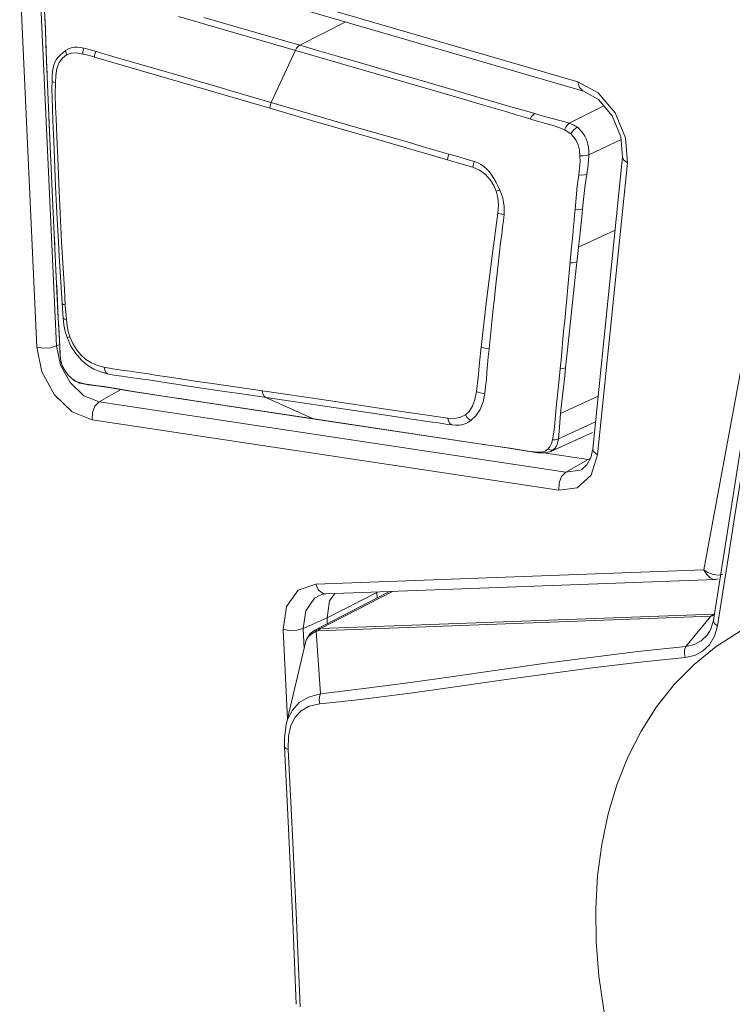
# Model space of a CAD drawing. Header units: millimetres. Extents: x 3925 to 5043, y -86 to 778.
# Tile 97 of 256: x 4561.2 to 4564.9, y 98.62 to 103.73. Entities that reach past the tile are written whole.
import ezdxf

# ---------------------------------------------------------------- set-up
doc = ezdxf.new("R2010")
doc.units = ezdxf.units.MM
doc.header["$LTSCALE"] = 46.255
doc.layers.add('A70-LETO-KEYDXF_CONTINUOUS_LINE', color=7, linetype='CONTINUOUS')
doc.layers.add('H30K-REAR-CODXF_CONTINUOUS_LINE', color=7, linetype='CONTINUOUS')

msp = doc.modelspace()

# ---------------------------------------------------------------- linework, layer by layer
at = {"layer": 'A70-LETO-KEYDXF_CONTINUOUS_LINE', "color": 7, "linetype": 'Continuous', "lineweight": 0}
for p, q in [((4562.1525, 103.7398), (4562.4227, 103.6613)), ((4562.8892, 103.7164), (4562.65, 103.5952)), ((4563.459, 103.3273), (4562.1581, 103.7056)), ((4562.4227, 103.6613), (4562.65, 103.5952)), ((4561.3323, 103.6035), (4561.3338, 103.5593)), ((4562.6273, 103.5692), (4562.5019, 103.2987)), ((4561.3355, 103.5123), (4561.3554, 103.0694)), ((4562.4946, 103.2688), (4561.5844, 103.5341)), ((4561.8745, 103.4815), (4561.9883, 103.4485)), ((4563.2328, 103.4257), (4563.7581, 103.273)), ((4562.178, 103.3933), (4562.2995, 103.3578)), ((4562.2995, 103.3578), (4562.9819, 103.1591)), ((4563.6043, 103.2851), (4563.459, 103.3273)), ((4563.7255, 103.2496), (4563.6043, 103.2851)), ((4563.7581, 103.273), (4563.8283, 103.2528)), ((4563.8283, 103.2528), (4563.8699, 103.2409)), ((4564.0486, 103.1905), (4564.2279, 103.2812)), ((4561.3485, 103.2234), (4561.3712, 102.7245)), ((4563.9467, 103.1844), (4563.8827, 103.2024)), ((4562.9819, 103.1591), (4563.1356, 103.1144)), ((4564.3186, 103.106), (4564.1508, 103.0278)), ((4563.6883, 102.8443), (4563.6698, 102.8386)), ((4564.1182, 102.7474), (4564.1157, 102.7221)), ((4561.3712, 102.7264), (4561.3953, 102.2095)), ((4564.1157, 102.7221), (4564.1048, 102.6222)), ((4561.3771, 102.5996), (4561.3793, 102.5521)), ((4564.1048, 102.6222), (4564.0817, 102.4083)), ((4564.2871, 102.6354), (4564.0968, 102.5474)), ((4564.0416, 102.34), (4564.061, 102.5492)), ((4564.061, 102.5492), (4564.0634, 102.5767)), ((4564.0817, 102.4083), (4564.0394, 102.0154)), ((4561.3887, 102.3514), (4561.3968, 102.1811)), ((4561.4183, 102.2299), (4561.4164, 102.2574)), ((4561.4335, 102.2484), (4561.4352, 102.2226)), ((4561.3953, 102.2095), (4561.3955, 102.2083)), ((4561.3953, 102.2095), (4561.3982, 102.1539)), ((4561.3982, 102.1539), (4561.4015, 102.0954)), ((4564.0199, 102.1117), (4564.0252, 102.1667)), ((4564.0061, 101.964), (4564.0199, 102.1117)), ((4561.4045, 102.0345), (4561.4045, 102.0342)), ((4561.4045, 102.0342), (4561.4047, 102.0327)), ((4561.4047, 102.0327), (4561.4064, 101.9926)), ((4561.4067, 101.9872), (4561.4084, 101.9694)), ((4561.4077, 101.9722), (4561.4084, 101.9694)), ((4561.4145, 101.943), (4561.4197, 101.9295)), ((4561.42, 101.9287), (4561.4191, 101.9294)), ((4561.434, 101.9027), (4561.42, 101.9287)), ((4561.6005, 101.9337), (4561.6349, 101.9246)), ((4564.002, 101.9171), (4564.0061, 101.964)), ((4561.4504, 101.8815), (4561.434, 101.9027)), ((4561.4673, 101.8657), (4561.4504, 101.8815)), ((4563.9951, 101.8458), (4564.002, 101.9171)), ((4561.4838, 101.8546), (4561.4673, 101.8657)), ((4561.4804, 101.8549), (4561.5108, 101.8416)), ((4561.4984, 101.848), (4561.4838, 101.8546)), ((4561.5078, 101.8425), (4561.4984, 101.848)), ((4561.5104, 101.8417), (4561.5078, 101.8425)), ((4561.5104, 101.8417), (4561.5541, 101.8334)), ((4561.818, 101.7937), (4561.8543, 101.7881)), ((4561.8543, 101.7881), (4561.9622, 101.7717)), ((4561.8615, 101.7861), (4562.7158, 101.6576)), ((4561.8923, 101.7815), (4561.8867, 101.7832)), ((4561.9622, 101.7717), (4562.0386, 101.7603)), ((4562.5099, 101.7631), (4562.3613, 101.7849)), ((4562.4747, 101.7683), (4562.7158, 101.6585)), ((4564.1988, 101.7754), (4564.0042, 101.6853)), ((4562.0386, 101.7603), (4562.1149, 101.7488)), ((4562.1149, 101.7488), (4562.7923, 101.6469)), ((4562.1205, 101.7471), (4562.115, 101.7488)), ((4562.6156, 101.7474), (4562.5099, 101.7631)), ((4563.0615, 101.6814), (4562.6156, 101.7474)), ((4563.2313, 101.6562), (4563.0615, 101.6814)), ((4562.7158, 101.6576), (4563.5942, 101.5256)), ((4562.7219, 101.6567), (4562.7167, 101.6583)), ((4562.7923, 101.6469), (4563.5943, 101.5265)), ((4563.9923, 101.5533), (4564.1851, 101.6421)), ((4563.9535, 101.4881), (4564.17, 101.5861)), ((4564.1699, 101.5863), (4563.9574, 101.4901)), ((4563.5942, 101.5256), (4563.6003, 101.5247)), ((4563.5943, 101.5265), (4563.6002, 101.5247)), ((4563.5943, 101.5265), (4563.6676, 101.5153)), ((4563.6003, 101.5247), (4563.6435, 101.518)), ((4563.6435, 101.518), (4563.7479, 101.5031)), ((4563.6676, 101.5153), (4563.7167, 101.5086)), ((4563.9488, 101.5122), (4563.9568, 101.5289)), ((4563.9568, 101.5289), (4563.9622, 101.5481)), ((4563.7167, 101.5086), (4563.7417, 101.505)), ((4563.7417, 101.505), (4563.7479, 101.5031)), ((4563.7417, 101.505), (4563.8462, 101.4872)), ((4563.7478, 101.5031), (4563.8002, 101.4939)), ((4563.8002, 101.4939), (4563.8857, 101.4811)), ((4563.8462, 101.4872), (4563.8916, 101.4839)), ((4563.8857, 101.4811), (4563.9037, 101.4802)), ((4563.9041, 101.4802), (4563.9037, 101.4802)), ((4563.9041, 101.4801), (4563.9174, 101.4802)), ((4563.9174, 101.4802), (4563.9489, 101.4863)), ((4563.9242, 101.4898), (4563.9378, 101.4991)), ((4563.9378, 101.4991), (4563.9488, 101.5122)), ((4563.9489, 101.4863), (4563.9547, 101.4887)), ((4563.9545, 101.4886), (4563.9535, 101.4881)), ((4563.9574, 101.4901), (4563.9545, 101.4886)), ((4563.9587, 101.4954), (4563.968, 101.4978)), ((4563.1168, 100.7609), (4562.7282, 100.5598)), ((4563.1309, 100.7615), (4562.7582, 100.5686)), ((4564.8517, 100.7924), (4564.8177, 100.583)), ((4562.7582, 100.5686), (4564.7997, 100.6439)), ((4562.7457, 100.5571), (4564.7845, 100.6324)), ((4564.7845, 100.6324), (4564.6543, 100.4761)), ((4564.7972, 100.6129), (4564.783, 100.5652)), ((4564.7892, 100.6371), (4564.7845, 100.6324)), ((4564.7846, 100.6325), (4564.8009, 100.636)), ((4562.7047, 100.5429), (4562.6848, 100.5126)), ((4562.7284, 100.5599), (4562.7047, 100.5429)), ((4562.7285, 100.56), (4562.7409, 100.5652)), ((4562.7362, 100.5592), (4562.7347, 100.5548)), ((4562.7347, 100.5548), (4562.7583, 100.2309)), ((4562.7524, 100.568), (4562.7582, 100.5686)), ((4564.783, 100.5652), (4564.7773, 100.5542)), ((4564.7774, 100.5544), (4564.7773, 100.5542)), ((4564.8177, 100.583), (4564.8024, 100.5292)), ((4562.6819, 100.503), (4562.5796, 100.0713)), ((4562.6848, 100.5126), (4562.6818, 100.5027)), ((4562.6819, 100.5027), (4562.6819, 100.503)), ((4562.5796, 100.0713), (4562.5705, 99.9999)), ((4562.6047, 100.066), (4562.5924, 100.01)), ((4562.5705, 99.9999), (4562.5709, 99.9558)), ((4562.5924, 100.01), (4562.5907, 99.9414)), ((4562.6329, 99.0552), (4562.6521, 98.6056))]:
    msp.add_line(p, q, dxfattribs=at)
for points in [[(4561.3232, 103.8077), (4561.3301, 103.673), (4561.3355, 103.5123)], [(4561.3261, 103.7719), (4561.3277, 103.745), (4561.3291, 103.7149), (4561.3302, 103.6814), (4561.3323, 103.6035)], [(4562.1581, 103.7056), (4562.0869, 103.7263), (4562.0217, 103.7453)], [(4561.3338, 103.5593), (4561.3354, 103.519), (4561.3387, 103.442)], [(4561.3646, 103.4115), (4561.3657, 103.4368), (4561.3677, 103.4591), (4561.3707, 103.478), (4561.3746, 103.4939), (4561.3795, 103.5074), (4561.3857, 103.5197), (4561.394, 103.5313), (4561.405, 103.543), (4561.4184, 103.5552), (4561.4346, 103.5682)], [(4561.4346, 103.5682), (4561.4463, 103.5758), (4561.4579, 103.5811), (4561.4694, 103.5843), (4561.4819, 103.5859), (4561.4963, 103.5856), (4561.5122, 103.5837), (4561.5299, 103.5804)], [(4561.4405, 103.546), (4561.4376, 103.5534), (4561.4356, 103.5608), (4561.4346, 103.5682)], [(4561.5237, 103.5501), (4561.4923, 103.5561), (4561.4642, 103.5553), (4561.4404, 103.5459)], [(4561.5237, 103.5501), (4561.5244, 103.5603), (4561.5265, 103.5705), (4561.5299, 103.5803)], [(4561.5299, 103.5804), (4561.5496, 103.5755), (4561.57, 103.57), (4561.5906, 103.5642)], [(4561.5917, 103.5638), (4561.588, 103.5542), (4561.5856, 103.5442), (4561.5844, 103.5341)], [(4561.5906, 103.5642), (4561.6272, 103.5535), (4561.6625, 103.5429), (4561.6978, 103.5325), (4561.7331, 103.5222), (4561.8745, 103.4815)], [(4562.6273, 103.5692), (4562.6337, 103.5802), (4562.6414, 103.5891), (4562.65, 103.5952)], [(4562.65, 103.5952), (4562.7551, 103.5646), (4562.8521, 103.5364), (4562.9417, 103.5104), (4563.0243, 103.4863), (4563.1003, 103.4642), (4563.1697, 103.444), (4563.2328, 103.4257)], [(4561.4404, 103.5459), (4561.4192, 103.5291), (4561.4012, 103.5056), (4561.3894, 103.4748), (4561.3837, 103.4392), (4561.3817, 103.4011)], [(4561.5844, 103.5341), (4561.5638, 103.5399), (4561.5436, 103.5453), (4561.5237, 103.5501)], [(4561.3831, 102.8633), (4561.3757, 103.0547), (4561.3724, 103.1338), (4561.3692, 103.2037), (4561.3666, 103.2658), (4561.3649, 103.321), (4561.3641, 103.3694), (4561.3646, 103.4115)], [(4561.3817, 103.4011), (4561.3732, 103.4041), (4561.3674, 103.4077), (4561.3646, 103.4115)], [(4561.9883, 103.4485), (4562.1401, 103.4044), (4562.178, 103.3933)], [(4561.3817, 103.4011), (4561.3814, 103.339), (4561.3831, 103.2766), (4561.3855, 103.2141)], [(4562.5019, 103.2987), (4562.4982, 103.2889), (4562.4958, 103.2789), (4562.4946, 103.2688)], [(4562.4946, 103.2688), (4562.7409, 103.1972), (4562.9769, 103.1285), (4563.2024, 103.063), (4563.4168, 103.0005)], [(4563.8827, 103.2024), (4563.8224, 103.2206), (4563.7982, 103.228), (4563.774, 103.2352), (4563.7255, 103.2496)], [(4561.3855, 103.2141), (4561.3913, 103.0825), (4561.3941, 103.0135), (4561.3994, 102.876)], [(4563.8699, 103.2409), (4563.8611, 103.2345), (4563.8532, 103.2251), (4563.8467, 103.2132)], [(4563.8699, 103.2409), (4563.9022, 103.2314), (4563.9341, 103.2226)], [(4563.9341, 103.2226), (4563.9935, 103.2074), (4564.0206, 103.1996), (4564.0486, 103.1905)], [(4564.0237, 103.1568), (4564.0008, 103.1671), (4563.975, 103.1758), (4563.9467, 103.1844)], [(4564.0486, 103.1905), (4564.0391, 103.1828), (4564.0305, 103.1712), (4564.0237, 103.1568)], [(4564.0568, 103.1353), (4564.0493, 103.141), (4564.041, 103.1465), (4564.0323, 103.1519), (4564.0237, 103.1568)], [(4564.0486, 103.1905), (4564.061, 103.1862), (4564.0723, 103.1816), (4564.082, 103.1762), (4564.091, 103.1699)], [(4564.057, 103.1351), (4564.0645, 103.1459), (4564.0727, 103.1558), (4564.0815, 103.1643), (4564.09, 103.1706)], [(4564.091, 103.1699), (4564.1013, 103.1609), (4564.1115, 103.15), (4564.1214, 103.1371), (4564.13, 103.1234), (4564.1369, 103.1099), (4564.1421, 103.0963), (4564.146, 103.082), (4564.1488, 103.0659), (4564.1504, 103.0478), (4564.1508, 103.0278)], [(4563.1356, 103.1144), (4563.2078, 103.0936), (4563.2799, 103.0726), (4563.352, 103.0514), (4563.424, 103.0306)], [(4564.057, 103.1351), (4564.0709, 103.1207), (4564.084, 103.1017), (4564.0949, 103.078), (4564.1017, 103.0511), (4564.1047, 103.0221)], [(4563.4168, 103.0005), (4563.4179, 103.0106), (4563.4203, 103.0207), (4563.424, 103.0305)], [(4563.5486, 102.9622), (4563.506, 102.9757), (4563.462, 102.988), (4563.4168, 103.0005)], [(4563.424, 103.0306), (4563.47, 103.0178), (4563.5145, 103.0053), (4563.5568, 102.9919)], [(4564.0987, 102.923), (4564.1029, 102.9572), (4564.105, 102.9901), (4564.1047, 103.0221)], [(4564.1508, 103.0278), (4564.1377, 103.024), (4564.1218, 103.022), (4564.1046, 103.0221)], [(4564.1508, 103.0278), (4564.1493, 102.9949), (4564.1455, 102.961), (4564.1399, 102.9261)], [(4563.5568, 102.9919), (4563.5527, 102.9822), (4563.55, 102.9722), (4563.5486, 102.9622)], [(4563.6698, 102.8386), (4563.658, 102.8684), (4563.6392, 102.8977), (4563.6141, 102.9246), (4563.5836, 102.947), (4563.5486, 102.9622)], [(4563.5568, 102.9919), (4563.5744, 102.9851), (4563.5903, 102.9768), (4563.6051, 102.9666), (4563.6191, 102.9545), (4563.6325, 102.9403), (4563.6453, 102.9236), (4563.6574, 102.9045), (4563.6688, 102.8837), (4563.6794, 102.8629), (4563.6883, 102.8443)], [(4564.0792, 102.7425), (4564.084, 102.8043), (4564.0905, 102.8646), (4564.0987, 102.923)], [(4564.1399, 102.9262), (4564.1282, 102.9227), (4564.1141, 102.9216), (4564.0987, 102.923)], [(4564.1399, 102.9261), (4564.1311, 102.871), (4564.1242, 102.8112), (4564.1182, 102.7474)], [(4561.4096, 102.3674), (4561.4019, 102.4993), (4561.3975, 102.5767), (4561.3927, 102.6633), (4561.3878, 102.7591), (4561.3831, 102.8633)], [(4561.3994, 102.876), (4561.4026, 102.8006), (4561.4061, 102.7252), (4561.4101, 102.6499), (4561.4142, 102.5747), (4561.4235, 102.4113)], [(4563.6883, 102.8443), (4563.6971, 102.822), (4563.7035, 102.8018), (4563.7081, 102.781), (4563.7109, 102.7597), (4563.7115, 102.7388), (4563.7104, 102.7168)], [(4563.6783, 102.7248), (4563.681, 102.7653), (4563.6776, 102.8038), (4563.6698, 102.8386)], [(4564.0634, 102.5767), (4564.0685, 102.6317), (4564.0711, 102.6592), (4564.074, 102.6868), (4564.0766, 102.7145), (4564.0792, 102.7425)], [(4564.1183, 102.7474), (4564.1071, 102.7438), (4564.0938, 102.7421), (4564.0791, 102.7425)], [(4563.5918, 102.0296), (4563.6198, 102.2716), (4563.6487, 102.5034), (4563.6783, 102.7248)], [(4563.7104, 102.7168), (4563.7073, 102.686), (4563.7031, 102.6514), (4563.6982, 102.613), (4563.6928, 102.5703), (4563.6871, 102.5224), (4563.6747, 102.4138)], [(4563.7104, 102.7168), (4563.6988, 102.7186), (4563.688, 102.7213), (4563.6783, 102.7248)], [(4564.0885, 102.4719), (4564.0785, 102.4686), (4564.0666, 102.4669), (4564.0534, 102.4669)], [(4561.4235, 102.4113), (4561.4284, 102.3298), (4561.4335, 102.2484)], [(4563.6747, 102.4138), (4563.6679, 102.3524), (4563.6605, 102.2853), (4563.6526, 102.2123), (4563.6451, 102.1406), (4563.6328, 102.021)], [(4561.4164, 102.2574), (4561.4131, 102.3095), (4561.4096, 102.3674)], [(4564.0252, 102.1667), (4564.036, 102.2808), (4564.0416, 102.34)], [(4561.4164, 102.2578), (4561.419, 102.254), (4561.4247, 102.2508), (4561.4335, 102.2484)], [(4561.4223, 102.1803), (4561.4202, 102.2045), (4561.4183, 102.2299)], [(4561.4424, 102.0799), (4561.4331, 102.1104), (4561.4265, 102.1441), (4561.4223, 102.1803)], [(4561.4392, 102.172), (4561.4307, 102.1741), (4561.4249, 102.1769), (4561.4223, 102.1803)], [(4561.4352, 102.2226), (4561.4371, 102.1971), (4561.4392, 102.172)], [(4561.3977, 102.1631), (4561.4028, 102.0685), (4561.4045, 102.0345)], [(4561.4566, 102.083), (4561.4486, 102.1104), (4561.443, 102.1402), (4561.4392, 102.172)], [(4561.4015, 102.0954), (4561.4033, 102.064), (4561.4047, 102.0327)], [(4561.4566, 102.083), (4561.4495, 102.081), (4561.4447, 102.08), (4561.4424, 102.0799)], [(4561.5328, 101.9477), (4561.5173, 101.9621), (4561.4878, 101.9956), (4561.4625, 102.0349), (4561.4424, 102.0799)], [(4561.4566, 102.083), (4561.4719, 102.0476), (4561.4913, 102.0161), (4561.5142, 101.9888), (4561.54, 101.9656), (4561.5688, 101.947), (4561.6005, 101.9337)], [(4561.4045, 102.0342), (4561.4055, 102.0053), (4561.4077, 101.9722)], [(4563.5674, 101.7993), (4563.5764, 101.8719), (4563.5837, 101.9491), (4563.5918, 102.0296)], [(4563.5918, 102.0296), (4563.604, 102.0253), (4563.618, 102.0223), (4563.6328, 102.021)], [(4561.4077, 101.9722), (4561.4083, 101.9678), (4561.4162, 101.9368), (4561.4191, 101.9294)], [(4563.6328, 102.021), (4563.6288, 101.9793), (4563.6252, 101.9374), (4563.6219, 101.8987), (4563.6186, 101.8597), (4563.615, 101.8243), (4563.6104, 101.7888)], [(4564.0394, 102.0154), (4564.0346, 101.969), (4564.0298, 101.9224)], [(4561.4084, 101.9694), (4561.4106, 101.957), (4561.4145, 101.943)], [(4561.4191, 101.9294), (4561.446, 101.8854), (4561.4804, 101.8549)], [(4561.5822, 101.9148), (4561.5495, 101.9345), (4561.5328, 101.9477)], [(4561.6349, 101.9246), (4561.6799, 101.9162), (4561.7246, 101.9099), (4561.7692, 101.9039), (4561.8139, 101.8976), (4561.863, 101.8903), (4561.9121, 101.8828), (4561.9613, 101.8752), (4562.0638, 101.8595)], [(4561.6349, 101.9246), (4561.6377, 101.9099), (4561.6438, 101.8984), (4561.6527, 101.8912)], [(4564.0298, 101.9224), (4564.0218, 101.9196), (4564.0123, 101.9178), (4564.0019, 101.9171)], [(4564.0298, 101.9224), (4564.0238, 101.8651), (4564.0173, 101.8065), (4564.0104, 101.7467), (4564.0042, 101.6853)], [(4561.6527, 101.8912), (4561.6179, 101.9006), (4561.5822, 101.9148)], [(4562.3613, 101.7849), (4562.259, 101.7997), (4562.167, 101.8132), (4562.0838, 101.8255), (4562.0085, 101.837), (4561.9401, 101.8477), (4561.8781, 101.8572), (4561.8222, 101.8655), (4561.772, 101.8724), (4561.7274, 101.8784), (4561.6878, 101.8844), (4561.6527, 101.8912)], [(4561.4984, 101.848), (4561.5143, 101.8432), (4561.5331, 101.839)], [(4561.5331, 101.839), (4561.5548, 101.8355), (4561.5789, 101.8323)], [(4561.5541, 101.8334), (4561.6114, 101.826), (4561.6694, 101.8173), (4561.7293, 101.8075), (4561.7928, 101.7969), (4561.8615, 101.7861)], [(4561.5789, 101.8323), (4561.6049, 101.8287), (4561.6331, 101.8246), (4561.6639, 101.8197), (4561.6978, 101.814), (4561.7353, 101.8075), (4561.7773, 101.8003), (4561.818, 101.7937)], [(4562.0638, 101.8595), (4562.1173, 101.8515), (4562.1707, 101.8437), (4562.3974, 101.8107)], [(4563.9622, 101.5481), (4563.9702, 101.5991), (4563.9752, 101.6556), (4563.9809, 101.7155), (4563.9951, 101.8458)], [(4562.3974, 101.8107), (4562.7988, 101.7516), (4563.1199, 101.7039), (4563.4185, 101.66)], [(4562.4552, 101.8022), (4562.4586, 101.7874), (4562.4653, 101.7756), (4562.4747, 101.7683)], [(4563.5104, 101.6775), (4563.5297, 101.6953), (4563.5464, 101.722), (4563.5589, 101.757), (4563.5674, 101.7993)], [(4563.6104, 101.7888), (4563.6015, 101.7446), (4563.5861, 101.7054), (4563.5638, 101.6732), (4563.5387, 101.649)], [(4563.6104, 101.7888), (4563.5952, 101.7903), (4563.5804, 101.7939), (4563.5674, 101.7993)], [(4564.9768, 101.7548), (4564.89, 101.193), (4564.7972, 100.6129)], [(4563.4185, 101.66), (4563.4544, 101.6592), (4563.4852, 101.6653), (4563.5104, 101.6775)], [(4563.5387, 101.649), (4563.5279, 101.656), (4563.5182, 101.6657), (4563.5104, 101.6775)], [(4564.0042, 101.6853), (4564.0005, 101.6384), (4563.9973, 101.5939), (4563.9923, 101.5533)], [(4563.3795, 101.6346), (4563.3602, 101.6376), (4563.3394, 101.6407), (4563.2313, 101.6562)], [(4563.4386, 101.6257), (4563.4184, 101.6284), (4563.3795, 101.6346)], [(4563.4387, 101.6257), (4563.4293, 101.633), (4563.4223, 101.6448), (4563.4185, 101.66)], [(4563.5387, 101.649), (4563.5264, 101.6405), (4563.5126, 101.6336), (4563.4971, 101.6282), (4563.4797, 101.625), (4563.4603, 101.6242), (4563.4386, 101.6257)], [(4563.9923, 101.5533), (4563.9836, 101.5501), (4563.9734, 101.5483), (4563.9622, 101.5481)], [(4563.9923, 101.5533), (4563.9893, 101.5377), (4563.9856, 101.5247), (4563.9812, 101.5143), (4563.9754, 101.5056), (4563.968, 101.4978)], [(4563.8916, 101.4839), (4563.9085, 101.4851), (4563.9242, 101.4898)], [(4563.9037, 101.4802), (4563.899, 101.4808), (4563.8916, 101.4839)], [(4563.9376, 101.499), (4563.9484, 101.4958), (4563.9587, 101.4954)], [(4563.968, 101.4978), (4563.9645, 101.4949), (4563.961, 101.4924), (4563.9574, 101.4901)], [(4564.9511, 101.4295), (4564.9304, 101.2939), (4564.9074, 101.1445), (4564.8813, 100.9781), (4564.8517, 100.7924)], [(4564.1886, 98.9437), (4564.1865, 99.1166), (4564.1962, 99.2853), (4564.2177, 99.449), (4564.2512, 99.6069), (4564.2964, 99.7581), (4564.3535, 99.9017), (4564.4222, 100.0369), (4564.5025, 100.1627), (4564.5943, 100.2786), (4564.6974, 100.3833), (4564.8113, 100.4759), (4564.9355, 100.5554), (4565.0694, 100.621), (4565.2128, 100.6718), (4565.3636, 100.707), (4565.5191, 100.7259), (4565.6769, 100.729), (4565.8351, 100.7169), (4565.9913, 100.691)], [(4564.7994, 100.6438), (4564.7943, 100.641), (4564.7892, 100.6371)], [(4564.8177, 100.583), (4564.804, 100.5935), (4564.7974, 100.606), (4564.7972, 100.6129)], [(4562.6819, 100.503), (4562.691, 100.5224), (4562.7093, 100.5406), (4562.7347, 100.5548)], [(4562.7347, 100.5548), (4562.7384, 100.556), (4562.7421, 100.5568), (4562.7457, 100.5571)], [(4562.7409, 100.5652), (4562.7383, 100.5627), (4562.7362, 100.5592)], [(4562.7409, 100.5652), (4562.7466, 100.5668), (4562.7524, 100.568)], [(4562.7582, 100.5686), (4562.7536, 100.5657), (4562.7494, 100.5618), (4562.7457, 100.5571)], [(4564.7773, 100.5542), (4564.764, 100.5345), (4564.7338, 100.5059), (4564.6968, 100.4864), (4564.6543, 100.4761)], [(4564.8024, 100.5292), (4564.7764, 100.4849), (4564.7413, 100.4516), (4564.6989, 100.4297), (4564.6507, 100.4191)], [(4564.6543, 100.4761), (4564.4044, 100.4492), (4564.159, 100.4195), (4563.9274, 100.3889), (4563.7228, 100.3604), (4563.3742, 100.3102)], [(4564.6507, 100.4191), (4564.6465, 100.439), (4564.6477, 100.4591), (4564.6543, 100.4761)], [(4564.6507, 100.4191), (4564.4014, 100.3923), (4564.1565, 100.3628), (4563.9252, 100.3325), (4563.7207, 100.3043)], [(4563.7207, 100.3043), (4563.3719, 100.2549), (4563.2231, 100.2343), (4563.0884, 100.2165), (4562.9662, 100.2013), (4562.8549, 100.1884), (4562.7537, 100.1776)], [(4563.3742, 100.3102), (4563.2257, 100.2892), (4563.0915, 100.271), (4562.9698, 100.2554), (4562.859, 100.2421), (4562.7583, 100.2309)], [(4562.7583, 100.2309), (4562.6962, 100.2138), (4562.6473, 100.1849), (4562.6117, 100.1463), (4562.587, 100.097), (4562.5798, 100.0722)], [(4562.7537, 100.1776), (4562.7504, 100.1965), (4562.752, 100.2152), (4562.7583, 100.2309)], [(4562.6571, 100.1421), (4562.6263, 100.1094), (4562.6047, 100.066)], [(4562.7537, 100.1776), (4562.6993, 100.1654), (4562.6571, 100.1421)], [(4562.5907, 99.9414), (4562.5777, 99.9466), (4562.5713, 99.9536), (4562.5709, 99.9558)], [(4562.5709, 99.9558), (4562.5916, 99.5309), (4562.6138, 99.0485), (4562.6324, 98.6193)], [(4562.5907, 99.9414), (4562.6127, 99.495), (4562.6329, 99.0552)], [(4564.8446, 97.1668), (4564.729, 97.3353), (4564.6239, 97.5086), (4564.5296, 97.6855), (4564.4464, 97.8651), (4564.3746, 98.0464), (4564.3142, 98.2278), (4564.2655, 98.4088), (4564.2283, 98.5888), (4564.2026, 98.7674), (4564.1886, 98.9437)]]:
    msp.add_lwpolyline(points, dxfattribs=at)
at = {"layer": 'H30K-REAR-CODXF_CONTINUOUS_LINE', "color": 7, "linetype": 'Continuous', "lineweight": 0}
for p, q in [((4561.428, 104.1817), (4564.0941, 103.4062)), ((4561.4561, 104.1333), (4564.1222, 103.3578)), ((4561.2852, 102.0292), (4561.1966, 103.9536)), ((4561.3882, 102.0351), (4561.2997, 103.9595)), ((4564.0941, 103.4062), (4564.1992, 103.3479)), ((4564.1222, 103.3578), (4564.2004, 103.3137)), ((4564.1992, 103.3479), (4564.2872, 103.2441)), ((4564.2004, 103.3137), (4564.2719, 103.229)), ((4564.2719, 103.229), (4564.3174, 103.1208)), ((4564.2872, 103.2441), (4564.3413, 103.1147)), ((4564.3174, 103.1208), (4564.3261, 103.0158)), ((4564.3413, 103.1147), (4564.3517, 102.9846)), ((4564.3261, 103.0158), (4564.1707, 101.5023)), ((4564.3517, 102.9846), (4564.1963, 101.471)), ((4564.747, 100.8744), (4565.1201, 102.8889)), ((4561.3882, 102.0351), (4561.4015, 102.0409)), ((4561.4091, 101.9361), (4561.3882, 102.0351)), ((4561.609, 101.7452), (4561.53, 101.7772)), ((4561.609, 101.7452), (4561.7246, 101.8104)), ((4564.0311, 101.3806), (4561.609, 101.7452)), ((4563.9944, 101.2876), (4561.5722, 101.6522)), ((4564.1468, 101.4457), (4563.9174, 101.4803)), ((4564.1963, 101.471), (4564.1623, 101.3648)), ((4564.0311, 101.3806), (4564.1468, 101.4457)), ((4564.1409, 101.4183), (4564.1147, 101.395)), ((4564.1468, 101.4457), (4564.1581, 101.4506)), ((4564.1623, 101.3648), (4564.0905, 101.2998)), ((4564.0905, 101.2998), (4563.9944, 101.2876)), ((4562.7333, 100.8), (4564.747, 100.8744)), ((4564.7688, 100.8594), (4564.747, 100.8745)), ((4564.8468, 100.8513), (4564.8248, 100.8465)), ((4562.6422, 100.7678), (4562.7333, 100.8)), ((4562.785, 100.7487), (4564.8086, 100.8234)), ((4564.8086, 100.8234), (4564.8213, 100.8261)), ((4562.7748, 100.7478), (4562.785, 100.7487)), ((4563.0503, 100.7568), (4562.7918, 100.6238)), ((4562.8045, 100.7125), (4562.8315, 100.7504)), ((4563.0517, 100.7273), (4563.0503, 100.7568)), ((4562.7271, 100.7264), (4562.756, 100.7428)), ((4562.7918, 100.6238), (4562.8045, 100.7125)), ((4562.7918, 100.6238), (4562.6679, 100.5696)), ((4562.7932, 100.5935), (4562.7918, 100.6238)), ((4562.5862, 100.0993), (4562.5648, 100.5637)), ((4562.6727, 100.4643), (4562.6679, 100.5696))]:
    msp.add_line(p, q, dxfattribs=at)
for points in [[(4564.0941, 103.4062), (4564.1018, 103.3756), (4564.1198, 103.3586), (4564.1222, 103.3578)], [(4564.3517, 102.9846), (4564.3305, 103.0012), (4564.3261, 103.0158)], [(4561.2852, 102.0292), (4561.3188, 102.0242), (4561.3563, 102.0263), (4561.3882, 102.0351)], [(4561.5722, 101.6522), (4561.4695, 101.6939), (4561.3775, 101.7819), (4561.3122, 101.9006), (4561.2852, 102.0292)], [(4561.53, 101.7772), (4561.4593, 101.8448), (4561.4091, 101.9361)], [(4561.5722, 101.6522), (4561.5737, 101.6895), (4561.5871, 101.7233), (4561.609, 101.7452)], [(4564.1707, 101.5023), (4564.1603, 101.4547), (4564.1409, 101.4183)], [(4564.1963, 101.471), (4564.1751, 101.4877), (4564.1707, 101.5023)], [(4563.9944, 101.2876), (4563.9958, 101.3249), (4564.0092, 101.3587), (4564.0311, 101.3806)], [(4564.1147, 101.395), (4564.1053, 101.3901), (4564.0311, 101.3806)], [(4564.7469, 100.8744), (4564.7604, 100.8511), (4564.7797, 100.8324), (4564.7983, 100.8243)], [(4564.8248, 100.8465), (4564.7967, 100.8491), (4564.7688, 100.8594)], [(4562.7333, 100.8), (4562.748, 100.7685), (4562.7713, 100.7508), (4562.785, 100.7487)], [(4564.7983, 100.8243), (4564.8017, 100.8237), (4564.8086, 100.8234)], [(4562.5648, 100.5637), (4562.5821, 100.6838), (4562.6422, 100.7678)], [(4562.756, 100.7428), (4562.7652, 100.7458), (4562.7748, 100.7478)], [(4562.6679, 100.5696), (4562.6811, 100.6617), (4562.7271, 100.7264)], [(4562.5648, 100.5637), (4562.5985, 100.5586), (4562.636, 100.5608), (4562.6679, 100.5696)]]:
    msp.add_lwpolyline(points, dxfattribs=at)

doc.saveas('drawing.dxf')
